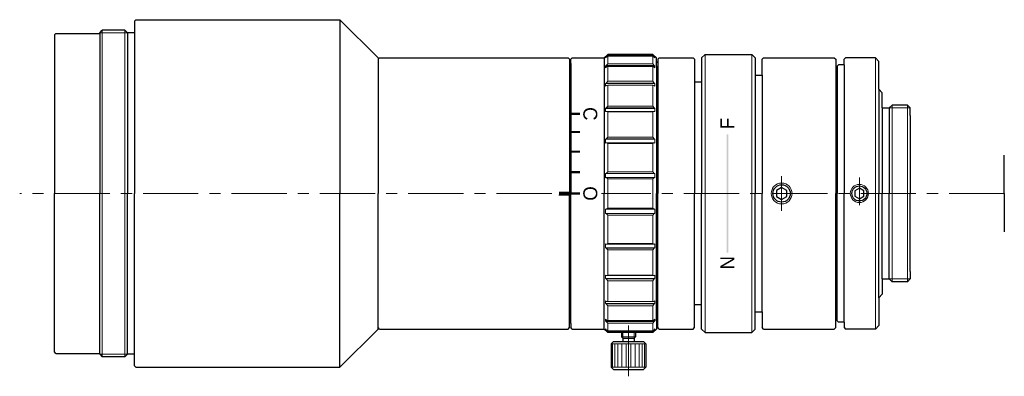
# Model space of a CAD drawing. Header units: millimetres. Extents: x -264 to 264, y -26 to 402.
# Tile 2 of 3: x -71 to 71, y -26 to 25. Entities that reach past the tile are written whole.
import ezdxf
from ezdxf.enums import TextEntityAlignment as Align

# ---------------------------------------------------------------- set-up
doc = ezdxf.new("R2010")
doc.units = ezdxf.units.MM
doc.header["$LTSCALE"] = 0.25
doc.linetypes.add('CENTER', pattern=[50.8, 31.75, -6.35, 6.35, -6.35])
doc.layers.add('00_補助線', color=252, linetype='Continuous', lineweight=0, plot=False)
for name, color, linetype, lineweight in [('01_中心線', 1, 'CENTER', 20), ('03_寸法・文字', 50, 'Continuous', 20), ('iris＆image_circle', 7, 'Continuous', 30), ('VS-TLS200-006B', 7, 'Continuous', 30), ('画層1', 7, 'Continuous', 30), ('ﾋﾞｽ・ﾈｼﾞ', 7, 'Continuous', 30)]:
    doc.layers.add(name, color=color, linetype=linetype, lineweight=lineweight)
doc.styles.add('VS Standard', font='txt', dxfattribs={"height": 3})

# ---------------------------------------------------------------- blocks, each defined once
blk = doc.blocks.new('HM26##')
at = {"layer": '画層1'}
blk.add_lwpolyline([(-0.65, -0.38), (0, -0.75), (0.65, -0.38), (0.65, 0.38), (0, 0.75), (-0.65, 0.38)], close=True, dxfattribs=at)
at = {"layer": '画層1', "lineweight": 9}
blk.add_circle((0, 0), 1.3, dxfattribs=at)
at = {"layer": '画層1'}
blk.add_circle((0, 0), 1.08, dxfattribs=at)
blk = doc.blocks.new('HM30##')
at = {"layer": '画層1'}
blk.add_lwpolyline([(-0.75, -0.43), (0, -0.87), (0.75, -0.43), (0.75, 0.43), (0, 0.87), (-0.75, 0.43)], close=True, dxfattribs=at)
at = {"layer": '画層1', "lineweight": 9}
blk.add_circle((0, 0), 1.5, dxfattribs=at)
at = {"layer": '画層1'}
blk.add_circle((0, 0), 1.25, dxfattribs=at)

msp = doc.modelspace()

# ---------------------------------------------------------------- hatches: boundary and pattern name
at = {"layer": '03_寸法・文字'}
h = msp.add_hatch(color=256, dxfattribs=at)
h.dxf.hatch_style = 1
h.paths.add_polyline_path([(9.75, 11.31), (9.75, 11.61), (8.45, 11.61), (8.45, 11.31)])
h = msp.add_hatch(color=256, dxfattribs=at)
h.dxf.hatch_style = 1
h.paths.add_polyline_path([(9.75, 8.7), (9.75, 9), (8.45, 9), (8.45, 8.7)])
h = msp.add_hatch(color=256, dxfattribs=at)
h.dxf.hatch_style = 1
h.paths.add_polyline_path([(31.07, 8.5), (30.83, 8.5), (30.83, -8.5), (31.07, -8.5)])
h = msp.add_hatch(color=256, dxfattribs=at)
h.dxf.hatch_style = 1
h.paths.add_polyline_path([(9.75, 5.87), (9.75, 6.17), (8.45, 6.17), (8.45, 5.87)])
h = msp.add_hatch(color=256, dxfattribs=at)
h.dxf.hatch_style = 1
h.paths.add_polyline_path([(9.75, 2.91), (9.75, 3.21), (8.45, 3.21), (8.45, 2.91)])
h = msp.add_hatch(color=256, dxfattribs=at)
h.dxf.hatch_style = 1
h.paths.add_polyline_path([(8.25, -0.25), (8.25, 0.25), (6.75, 0.25), (6.75, -0.25)])
h = msp.add_hatch(color=256, dxfattribs=at)
h.dxf.hatch_style = 1
h.paths.add_polyline_path([(9.75, -0.15), (9.75, 0.15), (8.45, 0.15), (8.45, -0.15)])

# ---------------------------------------------------------------- linework, layer by layer
at = {"layer": '00_補助線'}
for p, q in [((70.75, 5.5), (70.75, 0)), ((70.75, -5.5), (70.75, 0)), ((8.25, -0.25), (6.75, -0.25))]:
    msp.add_line(p, q, dxfattribs=at)
at = {"layer": '01_中心線'}
for p, q in [((38.75, 2.5), (38.75, -2.5)), ((5.72, 0), (-70.75, 0)), ((70.75, 0), (12.88, 0)), ((16.75, -19), (16.75, -26.3))]:
    msp.add_line(p, q, dxfattribs=at)
at = {"layer": '01_中心線', "ltscale": 0.5}
msp.add_line((49.92, 2.3), (49.92, -2.3), dxfattribs=at)
at = {"layer": 'iris＆image_circle'}
for q in [(70.75, 5.5), (70.75, -5.5)]:
    msp.add_line((70.75, 0), q, dxfattribs=at)
at = {"layer": 'VS-TLS200-006B'}
for p, q in [((-54.05, 25), (-54.25, 24.8)), ((-54.25, 24.8), (-54.25, 23.12)), ((-54.05, 25), (-24.75, 25)), ((-19.25, 19.5), (-24.75, 25)), ((-24.75, 25), (-24.75, 0)), ((-65.55, 23), (-65.75, 22.8)), ((-65.75, 22.8), (-65.75, 20.25)), ((-65.55, 23), (-59.25, 23)), ((-59.25, 23.12), (-58.88, 23.5)), ((-59.25, 23.12), (-59.25, 23)), ((-59.25, 23), (-59.25, 0)), ((-55.63, 23.5), (-58.88, 23.5)), ((-55.25, 23.12), (-55.63, 23.5)), ((-54.25, 23.12), (-55.25, 23.12)), ((-55.25, 23.12), (-55.25, 0)), ((-54.25, 23.12), (-54.25, 0)), ((-65.75, 20.25), (-65.75, 0)), ((13.75, 20), (13.25, 19.5)), ((20.25, 20), (13.75, 20)), ((20.75, 19.5), (20.25, 20)), ((-19.25, 19.5), (-19.25, 18)), ((-19.05, 19.5), (-19.25, 19.3)), ((-19.05, 19.5), (8.05, 19.5)), ((8.05, 19.5), (8.25, 19.3)), ((8.25, 19.3), (8.25, 18.5)), ((8.25, 18.5), (8.45, 18.7)), ((8.25, 18.5), (8.25, 0)), ((8.65, 19.5), (8.45, 19.3)), ((8.45, 18.7), (8.45, 19.3)), ((8.45, 18.7), (8.45, 0)), ((8.65, 19.5), (13.25, 19.5)), ((13.25, 19.5), (13.25, 0)), ((20.75, 18.3), (20.75, 19.5)), ((46.72, 18.3), (46.92, 18.5)), ((47.72, 18.5), (46.92, 18.5)), ((47.72, 19.3), (47.92, 19.5)), ((47.72, 18.5), (47.72, 19.3)), ((47.72, 18.5), (47.72, 0)), ((52.22, 19.5), (47.92, 19.5)), ((52.72, 19), (52.22, 19.5)), ((52.72, 15), (52.72, 19)), ((-19.25, 18), (-19.25, 0)), ((20.75, 18.3), (20.75, 0)), ((46.72, 18.3), (46.72, 16.5)), ((46.72, 16.5), (46.52, 16.5)), ((46.72, 16.5), (46.72, 0)), ((52.72, 15), (52.72, 15)), ((53.22, 14.5), (52.72, 15)), ((52.72, 15), (52.72, 0)), ((53.22, 12.3), (53.22, 14.5)), ((53.22, 12.3), (54.22, 12.3)), ((53.22, 12.3), (53.22, 0)), ((54.22, 12.3), (54.62, 12.7)), ((54.22, 12.3), (54.22, 12.3)), ((54.22, 12.3), (54.22, 0)), ((56.82, 12.7), (54.62, 12.7)), ((57.22, 12.3), (56.82, 12.7)), ((57.22, 11.2), (57.22, 12.3)), ((57.22, 11.2), (57.22, 0)), ((-65.75, -20.25), (-65.75, 0)), ((-59.25, -23), (-59.25, 0)), ((-55.25, -23.12), (-55.25, 0)), ((-54.25, -23.12), (-54.25, 0)), ((-24.75, -25), (-24.75, 0)), ((-19.25, -18), (-19.25, 0)), ((8.25, -18.5), (8.25, 0)), ((8.45, -18.7), (8.45, 0)), ((13.25, -19.5), (13.25, 0)), ((20.75, -18.3), (20.75, 0)), ((46.72, -16.5), (46.72, 0)), ((47.72, -18.5), (47.72, 0)), ((52.72, -15), (52.72, 0)), ((53.22, -12.3), (53.22, 0)), ((54.22, -12.3), (54.22, 0)), ((57.22, -11.2), (57.22, 0)), ((57.22, -11.2), (57.22, -12.3)), ((53.22, -12.3), (54.22, -12.3)), ((53.22, -12.3), (53.22, -14.5)), ((54.22, -12.3), (54.22, -12.3)), ((54.22, -12.3), (54.62, -12.7)), ((56.82, -12.7), (54.62, -12.7)), ((57.22, -12.3), (56.82, -12.7)), ((53.22, -14.5), (52.72, -15)), ((52.72, -15), (52.72, -15)), ((52.72, -15), (52.72, -19)), ((46.72, -16.5), (46.52, -16.5)), ((46.72, -18.3), (46.72, -16.5)), ((-19.25, -19.5), (-19.25, -18)), ((20.75, -18.3), (20.75, -19.5)), ((46.72, -18.3), (46.92, -18.5)), ((-19.25, -19.5), (-24.75, -25)), ((-19.05, -19.5), (-19.25, -19.3)), ((-19.05, -19.5), (8.05, -19.5)), ((8.05, -19.5), (8.25, -19.3)), ((8.25, -19.3), (8.25, -18.5)), ((8.25, -18.5), (8.45, -18.7)), ((8.45, -18.7), (8.45, -19.3)), ((8.65, -19.5), (8.45, -19.3)), ((8.65, -19.5), (13.25, -19.5)), ((13.75, -20), (13.25, -19.5)), ((20.75, -19.5), (20.25, -20)), ((47.72, -18.5), (46.92, -18.5)), ((47.72, -18.5), (47.72, -19.3)), ((47.72, -19.3), (47.92, -19.5)), ((52.22, -19.5), (47.92, -19.5)), ((52.72, -19), (52.22, -19.5)), ((-65.75, -22.8), (-65.75, -20.25)), ((20.25, -20), (13.75, -20)), ((15.75, -20), (15.75, -20.6)), ((15.95, -20.8), (15.75, -20.6)), ((15.95, -20.8), (15.95, -21.3)), ((15.95, -20.8), (17.55, -20.8)), ((17.75, -20.6), (17.55, -20.8)), ((17.55, -20.8), (17.55, -21.3)), ((17.75, -20), (17.75, -20.6)), ((14.57, -21.3), (14.25, -21.62)), ((14.25, -21.62), (14.25, -24.98)), ((14.57, -21.3), (18.92, -21.3)), ((18.92, -21.3), (19.25, -21.62)), ((19.25, -21.62), (19.25, -24.98)), ((-65.55, -23), (-65.75, -22.8)), ((-65.55, -23), (-59.25, -23)), ((-59.25, -23.12), (-59.25, -23)), ((-59.25, -23.12), (-58.88, -23.5)), ((-55.63, -23.5), (-58.88, -23.5)), ((-55.25, -23.12), (-55.63, -23.5)), ((-54.25, -23.12), (-55.25, -23.12)), ((-54.25, -24.8), (-54.25, -23.12)), ((-54.05, -25), (-54.25, -24.8)), ((-54.05, -25), (-24.75, -25)), ((14.57, -25.3), (14.25, -24.98)), ((14.57, -25.3), (18.92, -25.3)), ((18.92, -25.3), (19.25, -24.98))]:
    msp.add_line(p, q, dxfattribs=at)
at = {"layer": 'VS-TLS200-006B', "lineweight": 9}
for p, q in [((-55.25, 23.12), (-59.25, 23.12)), ((-58.88, 23.5), (-58.88, 0)), ((-55.63, 23.5), (-55.63, 0)), ((27.75, 20), (27.75, 0)), ((34.45, 20), (34.45, 0)), ((52.22, 19.5), (52.22, 0)), ((54.22, 12.3), (57.22, 12.3)), ((54.62, 12.7), (54.62, 0)), ((56.82, 12.7), (56.82, 0)), ((-58.88, -23.5), (-58.88, 0)), ((-55.63, -23.5), (-55.63, 0)), ((27.75, -20), (27.75, 0)), ((34.45, -20), (34.45, 0)), ((52.22, -19.5), (52.22, 0)), ((54.62, -12.7), (54.62, 0)), ((56.82, -12.7), (56.82, 0)), ((54.22, -12.3), (57.22, -12.3)), ((15.75, -20.6), (17.75, -20.6)), ((14.25, -21.62), (19.25, -21.62)), ((14.44, -24.98), (14.44, -21.62)), ((14.77, -24.98), (14.77, -21.62)), ((15.23, -24.98), (15.23, -21.62)), ((15.79, -24.98), (15.79, -21.62)), ((16.42, -24.98), (16.42, -21.62)), ((17.08, -24.98), (17.08, -21.62)), ((17.71, -24.98), (17.71, -21.62)), ((18.27, -24.98), (18.27, -21.62)), ((18.73, -24.98), (18.73, -21.62)), ((19.06, -24.98), (19.06, -21.62)), ((-55.25, -23.12), (-59.25, -23.12)), ((14.25, -24.98), (19.25, -24.98))]:
    msp.add_line(p, q, dxfattribs=at)
at = {"layer": 'VS-TLS200-006B', "lineweight": 20}
for p, q in [((15.95, -20), (15.95, -20.8)), ((17.55, -20), (17.55, -20.8))]:
    msp.add_line(p, q, dxfattribs=at)
msp.add_circle((49.92, 0), 1.3, dxfattribs=at)
at = {"layer": 'VS-TLS200-006B'}
msp.add_circle((49.92, 0), 1.08, dxfattribs=at)
at = {"layer": '画層1', "lineweight": 9}
for p, q in [((13.75, 19.89), (13.55, 19.67)), ((13.75, 20), (13.75, 19.89)), ((20.25, 19.89), (13.75, 19.89)), ((20.25, 20), (20.25, 19.89)), ((20.25, 19.89), (20.45, 19.67)), ((13.55, 19.67), (13.45, 19.57)), ((13.55, 19.59), (13.45, 19.49)), ((13.45, 19.57), (13.45, 19.49)), ((13.55, 18.41), (13.45, 18.32)), ((13.75, 19.76), (13.55, 19.59)), ((13.75, 18.66), (13.55, 18.41)), ((20.45, 18.41), (13.55, 18.41)), ((13.75, 19.76), (13.75, 18.66)), ((20.25, 19.76), (13.75, 19.76)), ((20.25, 18.66), (13.75, 18.66)), ((20.25, 19.76), (20.25, 18.66)), ((20.25, 19.76), (20.45, 19.59)), ((20.25, 18.66), (20.45, 18.41)), ((20.45, 19.67), (20.55, 19.57)), ((20.45, 19.59), (20.55, 19.49)), ((20.45, 18.41), (20.55, 18.32)), ((20.55, 19.57), (20.55, 19.49)), ((13.45, 18.32), (13.45, 18.08)), ((20.55, 18.32), (13.45, 18.32)), ((13.55, 18.18), (13.45, 18.08)), ((13.75, 18.28), (13.55, 18.18)), ((13.75, 18.28), (13.75, 16.17)), ((20.25, 18.28), (13.75, 18.28)), ((20.25, 18.28), (20.25, 16.17)), ((20.25, 18.28), (20.45, 18.18)), ((20.45, 18.18), (20.55, 18.08)), ((20.55, 18.32), (20.55, 18.08)), ((13.55, 15.89), (13.45, 15.82)), ((20.55, 15.82), (13.45, 15.82)), ((13.45, 15.82), (13.45, 15.44)), ((13.75, 16.17), (13.55, 15.89)), ((20.45, 15.89), (13.55, 15.89)), ((20.25, 16.17), (13.75, 16.17)), ((20.25, 16.17), (20.45, 15.89)), ((20.45, 15.89), (20.55, 15.82)), ((20.55, 15.82), (20.55, 15.44)), ((13.55, 15.52), (13.45, 15.44)), ((13.75, 15.56), (13.55, 15.52)), ((13.75, 15.56), (13.75, 12.57)), ((20.25, 15.56), (13.75, 15.56)), ((20.25, 15.56), (20.25, 12.57)), ((20.25, 15.56), (20.45, 15.52)), ((20.45, 15.52), (20.55, 15.44)), ((13.55, 12.3), (13.45, 12.24)), ((13.45, 12.24), (13.45, 11.77)), ((20.55, 12.24), (13.45, 12.24)), ((13.45, 11.77), (13.55, 11.81)), ((13.75, 12.57), (13.55, 12.3)), ((20.45, 12.3), (13.55, 12.3)), ((20.45, 11.81), (13.55, 11.81)), ((13.55, 11.81), (13.75, 11.75)), ((20.25, 12.57), (13.75, 12.57)), ((13.75, 11.75), (13.75, 8.11)), ((20.25, 11.75), (13.75, 11.75)), ((20.25, 12.57), (20.45, 12.3)), ((20.45, 11.81), (20.25, 11.75)), ((20.25, 11.75), (20.25, 8.11)), ((20.45, 12.3), (20.55, 12.24)), ((20.55, 11.77), (20.45, 11.81)), ((20.55, 12.24), (20.55, 11.77)), ((13.55, 7.86), (13.45, 7.82)), ((20.55, 7.82), (13.45, 7.82)), ((13.45, 7.82), (13.45, 7.26)), ((13.45, 7.26), (13.55, 7.29)), ((13.75, 8.11), (13.55, 7.86)), ((20.45, 7.86), (13.55, 7.86)), ((20.45, 7.29), (13.55, 7.29)), ((13.55, 7.29), (13.75, 7.19)), ((20.25, 8.11), (13.75, 8.11)), ((13.75, 7.19), (13.75, 3.11)), ((20.25, 7.19), (13.75, 7.19)), ((20.45, 7.86), (20.25, 8.11)), ((20.25, 7.19), (20.45, 7.29)), ((20.25, 7.19), (20.25, 3.11)), ((20.55, 7.82), (20.45, 7.86)), ((20.45, 7.29), (20.55, 7.26)), ((20.55, 7.82), (20.55, 7.26)), ((13.55, 2.89), (13.45, 2.87)), ((20.55, 2.87), (13.45, 2.87)), ((13.45, 2.87), (13.45, 2.27)), ((13.75, 3.11), (13.55, 2.89)), ((20.45, 2.89), (13.55, 2.89)), ((20.25, 3.11), (13.75, 3.11)), ((20.25, 3.11), (20.45, 2.89)), ((20.45, 2.89), (20.55, 2.87)), ((20.55, 2.87), (20.55, 2.27)), ((13.45, 2.27), (13.55, 2.28)), ((20.45, 2.28), (13.55, 2.28)), ((13.55, 2.28), (13.75, 2.11)), ((13.75, 2.11), (13.75, 0)), ((20.25, 2.11), (13.75, 2.11)), ((20.45, 2.28), (20.25, 2.11)), ((20.25, 2.11), (20.25, 0)), ((20.55, 2.27), (20.45, 2.28)), ((20.45, 2.28), (20.45, 2.28)), ((13.75, -2.11), (13.75, 0)), ((20.25, -2.11), (20.25, 0)), ((13.45, -2.27), (13.55, -2.28)), ((13.45, -2.87), (13.45, -2.27)), ((13.55, -2.28), (13.75, -2.11)), ((20.45, -2.28), (13.55, -2.28)), ((20.25, -2.11), (13.75, -2.11)), ((20.45, -2.28), (20.25, -2.11)), ((20.55, -2.27), (20.45, -2.28)), ((20.45, -2.28), (20.45, -2.28)), ((20.55, -2.87), (20.55, -2.27)), ((20.55, -2.87), (13.45, -2.87)), ((13.55, -2.89), (13.45, -2.87)), ((20.45, -2.89), (13.55, -2.89)), ((13.75, -3.11), (13.55, -2.89)), ((13.75, -7.19), (13.75, -3.11)), ((20.25, -3.11), (13.75, -3.11)), ((20.25, -3.11), (20.45, -2.89)), ((20.25, -7.19), (20.25, -3.11)), ((20.45, -2.89), (20.55, -2.87)), ((13.45, -7.26), (13.55, -7.29)), ((13.45, -7.82), (13.45, -7.26)), ((20.55, -7.82), (13.45, -7.82)), ((13.55, -7.86), (13.45, -7.82)), ((13.55, -7.29), (13.75, -7.19)), ((20.45, -7.29), (13.55, -7.29)), ((20.45, -7.86), (13.55, -7.86)), ((13.75, -8.11), (13.55, -7.86)), ((20.25, -7.19), (13.75, -7.19)), ((13.75, -11.75), (13.75, -8.11)), ((20.25, -8.11), (13.75, -8.11)), ((20.25, -7.19), (20.45, -7.29)), ((20.45, -7.86), (20.25, -8.11)), ((20.25, -11.75), (20.25, -8.11)), ((20.45, -7.29), (20.55, -7.26)), ((20.55, -7.82), (20.45, -7.86)), ((20.55, -7.82), (20.55, -7.26)), ((13.45, -12.24), (13.45, -11.77)), ((13.45, -11.77), (13.55, -11.81)), ((20.55, -12.24), (13.45, -12.24)), ((13.55, -12.3), (13.45, -12.24)), ((13.55, -11.81), (13.75, -11.75)), ((20.45, -11.81), (13.55, -11.81)), ((20.45, -12.3), (13.55, -12.3)), ((13.75, -12.57), (13.55, -12.3)), ((20.25, -11.75), (13.75, -11.75)), ((13.75, -15.56), (13.75, -12.57)), ((20.25, -12.57), (13.75, -12.57)), ((20.45, -11.81), (20.25, -11.75)), ((20.25, -12.57), (20.45, -12.3)), ((20.25, -15.56), (20.25, -12.57)), ((20.55, -11.77), (20.45, -11.81)), ((20.45, -12.3), (20.55, -12.24)), ((20.55, -12.24), (20.55, -11.77)), ((13.55, -15.52), (13.45, -15.44)), ((13.45, -15.82), (13.45, -15.44)), ((13.75, -15.56), (13.55, -15.52)), ((20.25, -15.56), (13.75, -15.56)), ((20.25, -15.56), (20.45, -15.52)), ((20.45, -15.52), (20.55, -15.44)), ((20.55, -15.82), (20.55, -15.44)), ((20.55, -15.82), (13.45, -15.82)), ((13.55, -15.89), (13.45, -15.82)), ((20.45, -15.89), (13.55, -15.89)), ((13.75, -16.17), (13.55, -15.89)), ((13.75, -18.28), (13.75, -16.17)), ((20.25, -16.17), (13.75, -16.17)), ((20.25, -16.17), (20.45, -15.89)), ((20.25, -18.28), (20.25, -16.17)), ((20.45, -15.89), (20.55, -15.82)), ((13.45, -18.32), (13.45, -18.08)), ((13.55, -18.18), (13.45, -18.08)), ((20.55, -18.32), (13.45, -18.32)), ((13.55, -18.41), (13.45, -18.32)), ((13.75, -18.28), (13.55, -18.18)), ((20.25, -18.28), (13.75, -18.28)), ((20.25, -18.28), (20.45, -18.18)), ((20.45, -18.18), (20.55, -18.08)), ((20.45, -18.41), (20.55, -18.32)), ((20.55, -18.32), (20.55, -18.08)), ((13.45, -19.57), (13.45, -19.49)), ((13.55, -19.59), (13.45, -19.49)), ((13.55, -19.67), (13.45, -19.57)), ((20.45, -18.41), (13.55, -18.41)), ((13.75, -18.66), (13.55, -18.41)), ((13.75, -19.76), (13.55, -19.59)), ((13.75, -19.89), (13.55, -19.67)), ((13.75, -19.76), (13.75, -18.66)), ((20.25, -18.66), (13.75, -18.66)), ((20.25, -19.76), (13.75, -19.76)), ((20.25, -18.66), (20.45, -18.41)), ((20.25, -19.76), (20.25, -18.66)), ((20.25, -19.76), (20.45, -19.59)), ((20.25, -19.89), (20.45, -19.67)), ((20.45, -19.59), (20.55, -19.49)), ((20.45, -19.67), (20.55, -19.57)), ((20.55, -19.57), (20.55, -19.49)), ((13.75, -20), (13.75, -19.89)), ((20.25, -19.89), (13.75, -19.89)), ((20.25, -20), (20.25, -19.89))]:
    msp.add_line(p, q, dxfattribs=at)
at = {"layer": '画層1', "color": 3}
for p, q in [((27.75, 20), (27.25, 19.5)), ((27.75, 20), (34.45, 20)), ((34.45, 20), (34.95, 19.5)), ((20.95, 19), (20.75, 18.8)), ((21.15, 19.5), (20.95, 19.3)), ((20.95, 19.3), (20.95, 0)), ((21.15, 19.5), (26.05, 19.5)), ((26.05, 19.5), (26.25, 19.3)), ((26.25, 19.3), (26.25, 16)), ((27.25, 19.5), (27.25, 16)), ((34.95, 19.5), (34.95, 17)), ((36.15, 19.5), (35.95, 19.3)), ((35.95, 17), (35.95, 19.3)), ((36.15, 19.5), (46.32, 19.5)), ((46.32, 19.5), (46.52, 19.3)), ((46.52, 19.3), (46.52, 0)), ((34.95, 17), (35.95, 17)), ((34.95, 17), (34.95, 0)), ((35.95, 17), (35.95, 0)), ((27.25, 16), (26.25, 16)), ((26.25, 16), (26.25, 0)), ((27.25, 16), (27.25, 0)), ((20.95, -19.3), (20.95, 0)), ((26.25, -16), (26.25, 0)), ((27.25, -16), (27.25, 0)), ((34.95, -17), (34.95, 0)), ((35.95, -17), (35.95, 0)), ((46.52, -19.3), (46.52, 0)), ((26.25, -19.3), (26.25, -16)), ((27.25, -16), (26.25, -16)), ((27.25, -19.5), (27.25, -16)), ((34.95, -17), (35.95, -17)), ((34.95, -19.5), (34.95, -17)), ((35.95, -17), (35.95, -19.3)), ((20.95, -19), (20.75, -18.8)), ((21.15, -19.5), (20.95, -19.3)), ((21.15, -19.5), (26.05, -19.5)), ((26.05, -19.5), (26.25, -19.3)), ((27.75, -20), (27.25, -19.5)), ((34.45, -20), (34.95, -19.5)), ((36.15, -19.5), (35.95, -19.3)), ((36.15, -19.5), (46.32, -19.5)), ((46.32, -19.5), (46.52, -19.3)), ((27.75, -20), (34.45, -20))]:
    msp.add_line(p, q, dxfattribs=at)

# ---------------------------------------------------------------- block references
msp.add_blockref('HM30##', (38.75, 0), dxfattribs=at)
at = {"layer": 'ﾋﾞｽ・ﾈｼﾞ'}
msp.add_blockref('HM26##', (49.92, 0), dxfattribs=at)

# ---------------------------------------------------------------- texts
at = {"layer": '03_寸法・文字', "style": 'VS Standard'}
for s, p in [('C', (12.25, 11.46)), ('O', (12.25, 0))]:
    msp.add_text(s, height=2, rotation=270, dxfattribs=at).set_placement(p, align=Align.TOP_CENTER)
at = {"layer": '03_寸法・文字', "color": 6, "style": 'VS Standard'}
for s, p in [('F', (29.95, 10.06)), ('N', (29.95, -9.97))]:
    msp.add_text(s, height=2, rotation=90, dxfattribs=at).set_placement(p, align=Align.TOP_CENTER)

doc.saveas('drawing.dxf')
